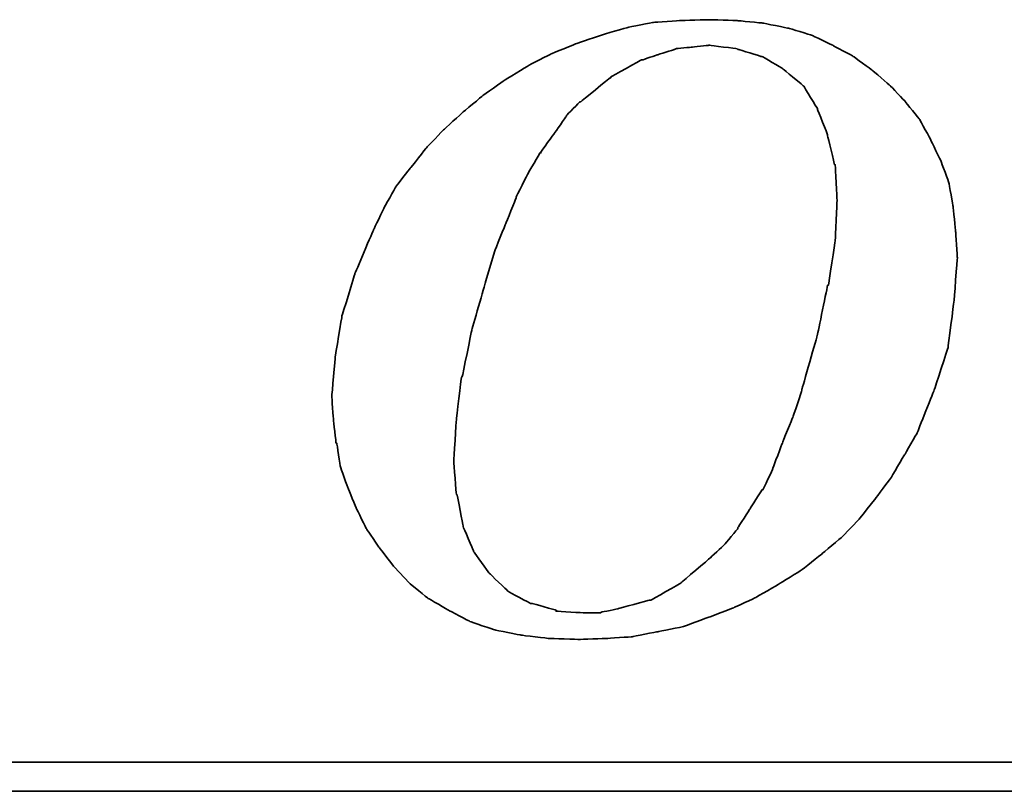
# Model space of a CAD drawing. Header units: millimetres. Extents: x 1396 to 1813, y -216 to -72.
# Tile 35 of 53: x 1719.22 to 1723.76, y -168.09 to -164.53. Entities that reach past the tile are written whole.
import ezdxf

# ---------------------------------------------------------------- set-up
doc = ezdxf.new("R2010")
doc.units = ezdxf.units.MM
doc.layers.add('DIM', color=4, linetype='CONTINUOUS')
doc.layers.add('layer 1', color=7, linetype='CONTINUOUS')

# ---------------------------------------------------------------- blocks, each defined once
blk = doc.blocks.new('TBI MOTION logo(完整正式版)')
at = {"layer": 'layer 1', "color": 22, "lineweight": 35}
for points, knots in [([(-11.34375, -6.98375), (-11.34375, -6.98375), (-10.91375, -7.43875), (-10.91375, -7.43875), (-10.91375, -7.43875), (-10.91375, -7.43875), (-10.38625, -7.87125), (-10.38625, -7.87125), (-10.38625, -7.87125), (-10.38625, -7.87125), (-9.81125, -8.20375), (-9.81125, -8.20375), (-9.81125, -8.20375), (-9.81125, -8.20375), (-9.21125, -8.51875), (-9.21125, -8.51875), (-9.21125, -8.51875), (-9.21125, -8.51875), (-8.51625, -8.75875), (-8.51625, -8.75875), (-8.51625, -8.75875), (-8.51625, -8.75875), (-7.77125, -8.90375), (-7.77125, -8.90375), (-7.77125, -8.90375), (-7.77125, -8.90375), (-6.97875, -8.99875), (-6.97875, -8.99875), (-6.97875, -8.99875), (-6.97875, -8.99875), (-6.14125, -9.02375), (-6.14125, -9.02375), (-6.14125, -9.02375), (-6.14125, -9.02375), (-5.37125, -8.99875), (-5.37125, -8.99875), (-5.37125, -8.99875), (-5.37125, -8.99875), (-4.65375, -8.94875), (-4.65375, -8.94875), (-4.65375, -8.94875), (-4.65375, -8.94875), (-3.93375, -8.80625), (-3.93375, -8.80625), (-3.93375, -8.80625), (-3.93375, -8.80625), (-3.21375, -8.66375), (-3.21375, -8.66375), (-3.21375, -8.66375), (-3.21375, -8.66375), (-2.49375, -8.39875), (-2.49375, -8.39875), (-2.49375, -8.39875), (-2.49375, -8.39875), (-1.79875, -8.13375), (-1.79875, -8.13375), (-1.79875, -8.13375), (-1.79875, -8.13375), (-1.17375, -7.84375), (-1.17375, -7.84375), (-1.17375, -7.84375), (-1.17375, -7.84375), (-0.52375, -7.46375), (-0.52375, -7.46375), (-0.52375, -7.46375), (-0.52375, -7.46375), (0.10124, -7.07875), (0.10124, -7.07875), (0.10124, -7.07875), (0.10124, -7.07875), (0.67625, -6.62375), (0.67625, -6.62375), (0.67625, -6.62375), (0.67625, -6.62375), (1.24874, -6.14375), (1.24874, -6.14375), (1.24874, -6.14375), (1.24874, -6.14375), (1.72874, -5.64125), (1.72874, -5.64125), (1.72874, -5.64125), (1.72874, -5.64125), (2.18624, -5.06375), (2.18624, -5.06375), (2.18624, -5.06375), (2.18624, -5.06375), (2.61625, -4.48874), (2.61625, -4.48874), (2.61625, -4.48874), (2.61625, -4.48874), (3.00125, -3.83874), (3.00125, -3.83874), (3.00125, -3.83874), (3.00125, -3.83874), (3.36124, -3.21374), (3.36124, -3.21374), (3.36124, -3.21374), (3.36124, -3.21374), (3.84374, -1.99125), (3.84374, -1.99125), (3.84374, -1.99125), (3.84374, -1.99125), (4.22625, -0.81875), (4.22625, -0.81875), (4.22625, -0.81875), (4.22625, -0.81875), (4.39125, 0.45624), (4.39125, 0.45624), (4.39125, 0.45624), (4.39125, 0.45624), (4.48874, 1.70124), (4.48874, 1.70124), (4.48874, 1.70124), (4.48874, 1.70124), (4.43874, 2.44625), (4.43874, 2.44625), (4.43874, 2.44625), (4.43874, 2.44625), (4.36874, 3.14125), (4.36874, 3.14125), (4.36874, 3.14125), (4.36874, 3.14125), (4.25125, 3.81125), (4.25125, 3.81125), (4.25125, 3.81125), (4.25125, 3.81125), (4.03124, 4.41125), (4.03124, 4.41125), (4.03124, 4.41125), (4.03124, 4.41125), (3.74374, 5.01125), (3.74374, 5.01125), (3.74374, 5.01125), (3.74374, 5.01125), (3.43124, 5.58875), (3.43124, 5.58875), (3.43124, 5.58875), (3.43124, 5.58875), (3.02625, 6.09125), (3.02625, 6.09125), (3.02625, 6.09125), (3.02625, 6.09125), (2.59374, 6.54875), (2.59374, 6.54875), (2.59374, 6.54875), (2.59374, 6.54875), (2.09124, 6.98125), (2.09124, 6.98125), (2.09124, 6.98125), (2.09124, 6.98125), (1.56124, 7.36625), (1.56124, 7.36625), (1.56124, 7.36625), (1.56124, 7.36625), (0.98624, 7.67625), (0.98624, 7.67625), (0.98624, 7.67625), (0.98624, 7.67625), (0.38624, 7.96375), (0.38624, 7.96375), (0.38624, 7.96375), (0.38624, 7.96375), (-0.25875, 8.15625), (-0.25875, 8.15625), (-0.25875, 8.15625), (-0.25875, 8.15625), (-0.98125, 8.30125), (-0.98125, 8.30125), (-0.98125, 8.30125), (-0.98125, 8.30125), (-1.70124, 8.37125), (-1.70124, 8.37125), (-1.70124, 8.37125), (-1.70124, 8.37125), (-2.49375, 8.39624), (-2.49375, 8.39624), (-2.49375, 8.39624), (-2.49375, 8.39624), (-3.28625, 8.37125), (-3.28625, 8.37125), (-3.28625, 8.37125), (-3.28625, 8.37125), (-4.05125, 8.32125), (-4.05125, 8.32125), (-4.05125, 8.32125), (-4.05125, 8.32125), (-4.77375, 8.18125), (-4.77375, 8.18125), (-4.77375, 8.18125), (-4.77375, 8.18125), (-5.51625, 7.96375), (-5.51625, 7.96375), (-5.51625, 7.96375), (-5.51625, 7.96375), (-6.21125, 7.72625), (-6.21125, 7.72625), (-6.21125, 7.72625), (-6.21125, 7.72625), (-6.92875, 7.43625), (-6.92875, 7.43625), (-6.92875, 7.43625), (-6.92875, 7.43625), (-7.57875, 7.10125), (-7.57875, 7.10125), (-7.57875, 7.10125), (-7.57875, 7.10125), (-8.24875, 6.69125), (-8.24875, 6.69125), (-8.24875, 6.69125), (-8.24875, 6.69125), (-8.84875, 6.26125), (-8.84875, 6.26125), (-8.84875, 6.26125), (-8.84875, 6.26125), (-9.42625, 5.78125), (-9.42625, 5.78125), (-9.42625, 5.78125), (-9.42625, 5.78125), (-9.95375, 5.30125), (-9.95375, 5.30125), (-9.95375, 5.30125), (-9.95375, 5.30125), (-10.43375, 4.79624), (-10.43375, 4.79624), (-10.43375, 4.79624), (-10.43375, 4.79624), (-10.88875, 4.22125), (-10.88875, 4.22125), (-10.88875, 4.22125), (-10.88875, 4.22125), (-11.29875, 3.69375), (-11.29875, 3.69375), (-11.29875, 3.69375), (-11.29875, 3.69375), (-11.63375, 3.09125), (-11.63375, 3.09125), (-11.63375, 3.09125), (-11.63375, 3.09125), (-11.91875, 2.49625), (-11.91875, 2.49625), (-11.91875, 2.49625), (-11.91875, 2.49625), (-12.44875, 1.24625), (-12.44875, 1.24625), (-12.44875, 1.24625), (-12.44875, 1.24625), (-12.80875, 0.06874), (-12.80875, 0.06874), (-12.80875, 0.06874), (-12.80875, 0.06874), (-12.99875, -1.07875), (-12.99875, -1.07875), (-12.99875, -1.07875), (-12.99875, -1.07875), (-13.09375, -2.18375), (-13.09375, -2.18375), (-13.09375, -2.18375), (-13.09375, -2.18375), (-13.04875, -2.85375), (-13.04875, -2.85375), (-13.04875, -2.85375), (-13.04875, -2.85375), (-12.97375, -3.50375), (-12.97375, -3.50375), (-12.97375, -3.50375), (-12.97375, -3.50375), (-12.95375, -3.50375), (-12.95375, -3.50375), (-12.95375, -3.50375), (-12.95375, -3.50375), (-12.85375, -4.17375), (-12.85375, -4.17375), (-12.85375, -4.17375), (-12.85375, -4.17375), (-12.63875, -4.77624), (-12.63875, -4.77624), (-12.63875, -4.77624), (-12.63875, -4.77624), (-12.39875, -5.35125), (-12.39875, -5.35125), (-12.39875, -5.35125), (-12.39875, -5.35125), (-12.11375, -5.92875), (-12.11375, -5.92875), (-12.11375, -5.92875), (-12.11375, -5.92875), (-11.75375, -6.45375), (-11.75375, -6.45375), (-11.75375, -6.45375), (-11.75375, -6.45375), (-11.34375, -6.98375), (-11.34375, -6.98375)], [0, 0, 0, 0, 0.01369863, 0.01369863, 0.01369863, 0.01369864, 0.02739726, 0.02739726, 0.02739726, 0.02739727, 0.04109589, 0.04109589, 0.04109589, 0.0410959, 0.05479452, 0.05479452, 0.05479452, 0.05479453, 0.06849315, 0.06849315, 0.06849315, 0.06849316, 0.08219178, 0.08219178, 0.08219178, 0.08219179, 0.09589041, 0.09589041, 0.09589041, 0.09589042, 0.10958904, 0.10958904, 0.10958904, 0.10958905, 0.12328767, 0.12328767, 0.12328767, 0.12328768, 0.1369863, 0.1369863, 0.1369863, 0.13698631, 0.15068493, 0.15068493, 0.15068493, 0.15068494, 0.16438356, 0.16438356, 0.16438356, 0.16438357, 0.17808219, 0.17808219, 0.17808219, 0.1780822, 0.19178082, 0.19178082, 0.19178082, 0.19178083, 0.20547945, 0.20547945, 0.20547945, 0.20547946, 0.21917808, 0.21917808, 0.21917808, 0.21917809, 0.23287671, 0.23287671, 0.23287671, 0.23287672, 0.24657534, 0.24657534, 0.24657534, 0.24657535, 0.26027397, 0.26027397, 0.26027397, 0.26027398, 0.2739726, 0.2739726, 0.2739726, 0.27397261, 0.28767123, 0.28767123, 0.28767123, 0.28767124, 0.30136986, 0.30136986, 0.30136986, 0.30136987, 0.31506849, 0.31506849, 0.31506849, 0.3150685, 0.32876712, 0.32876712, 0.32876712, 0.32876713, 0.34246575, 0.34246575, 0.34246575, 0.34246576, 0.35616438, 0.35616438, 0.35616438, 0.35616439, 0.36986301, 0.36986301, 0.36986301, 0.36986302, 0.38356164, 0.38356164, 0.38356164, 0.38356165, 0.39726027, 0.39726027, 0.39726027, 0.39726028, 0.4109589, 0.4109589, 0.4109589, 0.41095891, 0.42465753, 0.42465753, 0.42465753, 0.42465754, 0.43835616, 0.43835616, 0.43835616, 0.43835617, 0.45205479, 0.45205479, 0.45205479, 0.4520548, 0.46575342, 0.46575342, 0.46575342, 0.46575343, 0.47945205, 0.47945205, 0.47945205, 0.47945206, 0.49315068, 0.49315068, 0.49315068, 0.49315069, 0.50684932, 0.50684932, 0.50684932, 0.50684933, 0.52054795, 0.52054795, 0.52054795, 0.52054796, 0.53424658, 0.53424658, 0.53424658, 0.53424659, 0.54794521, 0.54794521, 0.54794521, 0.54794522, 0.56164384, 0.56164384, 0.56164384, 0.56164385, 0.57534247, 0.57534247, 0.57534247, 0.57534248, 0.5890411, 0.5890411, 0.5890411, 0.58904111, 0.60273973, 0.60273973, 0.60273973, 0.60273974, 0.61643836, 0.61643836, 0.61643836, 0.61643837, 0.63013699, 0.63013699, 0.63013699, 0.630137, 0.64383562, 0.64383562, 0.64383562, 0.64383563, 0.65753425, 0.65753425, 0.65753425, 0.65753426, 0.67123288, 0.67123288, 0.67123288, 0.67123289, 0.68493151, 0.68493151, 0.68493151, 0.68493152, 0.69863014, 0.69863014, 0.69863014, 0.69863015, 0.71232877, 0.71232877, 0.71232877, 0.71232878, 0.7260274, 0.7260274, 0.7260274, 0.72602741, 0.73972603, 0.73972603, 0.73972603, 0.73972604, 0.75342466, 0.75342466, 0.75342466, 0.75342467, 0.76712329, 0.76712329, 0.76712329, 0.7671233, 0.78082192, 0.78082192, 0.78082192, 0.78082193, 0.79452055, 0.79452055, 0.79452055, 0.79452056, 0.80821918, 0.80821918, 0.80821918, 0.80821919, 0.82191781, 0.82191781, 0.82191781, 0.82191782, 0.83561644, 0.83561644, 0.83561644, 0.83561645, 0.84931507, 0.84931507, 0.84931507, 0.84931508, 0.8630137, 0.8630137, 0.8630137, 0.86301371, 0.87671233, 0.87671233, 0.87671233, 0.87671234, 0.89041096, 0.89041096, 0.89041096, 0.89041097, 0.90410959, 0.90410959, 0.90410959, 0.9041096, 0.91780822, 0.91780822, 0.91780822, 0.91780823, 0.93150685, 0.93150685, 0.93150685, 0.93150686, 0.94520548, 0.94520548, 0.94520548, 0.94520549, 0.95890411, 0.95890411, 0.95890411, 0.95890412, 0.97260274, 0.97260274, 0.97260274, 0.97260275, 0.98630137, 0.98630137, 0.98630137, 0.98630138, 1, 1, 1, 1]), ([(-8.77875, 1.03124), (-8.77875, 1.03124), (-8.51625, 1.89625), (-8.51625, 1.89625), (-8.51625, 1.89625), (-8.51625, 1.89625), (-8.20375, 2.66375), (-8.20375, 2.66375), (-8.20375, 2.66375), (-8.20375, 2.66375), (-7.91625, 3.38125), (-7.91625, 3.38125), (-7.91625, 3.38125), (-7.91625, 3.38125), (-7.91625, 3.40624), (-7.91625, 3.40624), (-7.91625, 3.40624), (-7.91625, 3.40624), (-7.57875, 4.07624), (-7.57875, 4.07624), (-7.57875, 4.07624), (-7.57875, 4.07624), (-7.24375, 4.65125), (-7.24375, 4.65125), (-7.24375, 4.65125), (-7.24375, 4.65125), (-7.21875, 4.65125), (-7.21875, 4.65125), (-7.21875, 4.65125), (-7.21875, 4.65125), (-7.21875, 4.67624), (-7.21875, 4.67624), (-7.21875, 4.67624), (-7.21875, 4.67624), (-6.83625, 5.20375), (-6.83625, 5.20375), (-6.83625, 5.20375), (-6.83625, 5.20375), (-6.49875, 5.68625), (-6.49875, 5.68625), (-6.49875, 5.68625), (-6.49875, 5.68625), (-6.49875, 5.70625), (-6.49875, 5.70625), (-6.49875, 5.70625), (-6.49875, 5.70625), (-6.11625, 6.09125), (-6.11625, 6.09125), (-6.11625, 6.09125), (-6.11625, 6.09125), (-6.09125, 6.09125), (-6.09125, 6.09125), (-6.09125, 6.09125), (-6.09125, 6.09125), (-5.27375, 6.76625), (-5.27375, 6.76625), (-5.27375, 6.76625), (-5.27375, 6.76625), (-5.24875, 6.76625), (-5.24875, 6.76625), (-5.24875, 6.76625), (-5.24875, 6.76625), (-5.24875, 6.78625), (-5.24875, 6.78625), (-5.24875, 6.78625), (-5.24875, 6.78625), (-4.38875, 7.26624), (-4.38875, 7.26624), (-4.38875, 7.26624), (-4.38875, 7.26624), (-4.36125, 7.26624), (-4.36125, 7.26624), (-4.36125, 7.26624), (-4.36125, 7.26624), (-3.93375, 7.41125), (-3.93375, 7.41125), (-3.93375, 7.41125), (-3.93375, 7.41125), (-3.47375, 7.55625), (-3.47375, 7.55625), (-3.47375, 7.55625), (-3.47375, 7.55625), (-3.45375, 7.55625), (-3.45375, 7.55625), (-3.45375, 7.55625), (-3.45375, 7.55625), (-3.42875, 7.58124), (-3.42875, 7.58124), (-3.42875, 7.58124), (-3.42875, 7.58124), (-2.97375, 7.62625), (-2.97375, 7.62625), (-2.97375, 7.62625), (-2.97375, 7.62625), (-2.49375, 7.67625), (-2.49375, 7.67625), (-2.49375, 7.67625), (-2.49375, 7.67625), (-2.46875, 7.67625), (-2.46875, 7.67625), (-2.46875, 7.67625), (-2.46875, 7.67625), (-1.70124, 7.58124), (-1.70124, 7.58124), (-1.70124, 7.58124), (-1.70124, 7.58124), (-1.67875, 7.55625), (-1.67875, 7.55625), (-1.67875, 7.55625), (-1.67875, 7.55625), (-1.65375, 7.55625), (-1.65375, 7.55625), (-1.65375, 7.55625), (-1.65375, 7.55625), (-1.03125, 7.36625), (-1.03125, 7.36625), (-1.03125, 7.36625), (-1.03125, 7.36625), (-1.00625, 7.36625), (-1.00625, 7.36625), (-1.00625, 7.36625), (-1.00625, 7.36625), (-0.43124, 7.02624), (-0.43124, 7.02624), (-0.43124, 7.02624), (-0.43124, 7.02624), (-0.40625, 7.00624), (-0.40625, 7.00624), (-0.40625, 7.00624), (-0.40625, 7.00624), (0.12124, 6.57124), (0.12124, 6.57124), (0.12124, 6.57124), (0.12124, 6.57124), (0.14624, 6.54875), (0.14624, 6.54875), (0.14624, 6.54875), (0.14624, 6.54875), (0.17124, 6.52375), (0.17124, 6.52375), (0.17124, 6.52375), (0.17124, 6.52375), (0.55625, 5.89875), (0.55625, 5.89875), (0.55625, 5.89875), (0.55625, 5.89875), (0.55625, 5.87625), (0.55625, 5.87625), (0.55625, 5.87625), (0.55625, 5.87625), (0.84124, 5.15625), (0.84124, 5.15625), (0.84124, 5.15625), (0.84124, 5.15625), (0.84124, 5.13125), (0.84124, 5.13125), (0.84124, 5.13125), (0.84124, 5.13125), (1.03624, 4.31875), (1.03624, 4.31875), (1.03624, 4.31875), (1.03624, 4.31875), (1.05624, 4.31875), (1.05624, 4.31875), (1.05624, 4.31875), (1.05624, 4.31875), (1.05624, 4.29125), (1.05624, 4.29125), (1.05624, 4.29125), (1.05624, 4.29125), (1.10625, 3.33125), (1.10625, 3.33125), (1.10625, 3.33125), (1.10625, 3.33125), (1.10625, 3.30875), (1.10625, 3.30875), (1.10625, 3.30875), (1.10625, 3.30875), (1.05624, 2.20624), (1.05624, 2.20624), (1.05624, 2.20624), (1.05624, 2.20624), (1.05624, 2.18124), (1.05624, 2.18124), (1.05624, 2.18124), (1.05624, 2.18124), (0.86624, 0.93624), (0.86624, 0.93624), (0.86624, 0.93624), (0.86624, 0.93624), (0.84124, 0.93624), (0.84124, 0.93624), (0.84124, 0.93624), (0.84124, 0.93624), (0.55625, -0.45874), (0.55625, -0.45874), (0.55625, -0.45874), (0.55625, -0.45874), (0.12124, -1.99125), (0.12124, -1.99125), (0.12124, -1.99125), (0.12124, -1.99125), (0.12124, -2.01874), (0.12124, -2.01874), (0.12124, -2.01874), (0.12124, -2.01874), (-0.13874, -2.78375), (-0.13874, -2.78375), (-0.13874, -2.78375), (-0.13874, -2.78375), (-0.43124, -3.50375), (-0.43124, -3.50375), (-0.43124, -3.50375), (-0.43124, -3.50375), (-0.69375, -4.19875), (-0.69375, -4.19875), (-0.69375, -4.19875), (-0.69375, -4.19875), (-0.69375, -4.22375), (-0.69375, -4.22375), (-0.69375, -4.22375), (-0.69375, -4.22375), (-0.98125, -4.82374), (-0.98125, -4.82374), (-0.98125, -4.82374), (-0.98125, -4.82374), (-1.00625, -4.82374), (-1.00625, -4.82374), (-1.00625, -4.82374), (-1.00625, -4.82374), (-1.33875, -5.35125), (-1.33875, -5.35125), (-1.33875, -5.35125), (-1.33875, -5.35125), (-1.67875, -5.87875), (-1.67875, -5.87875), (-1.67875, -5.87875), (-1.67875, -5.87875), (-1.67875, -5.90375), (-1.67875, -5.90375), (-1.67875, -5.90375), (-1.67875, -5.90375), (-2.05875, -6.35875), (-2.05875, -6.35875), (-2.05875, -6.35875), (-2.05875, -6.35875), (-2.08375, -6.38375), (-2.08375, -6.38375), (-2.08375, -6.38375), (-2.08375, -6.38375), (-2.46875, -6.74375), (-2.46875, -6.74375), (-2.46875, -6.74375), (-2.46875, -6.74375), (-3.25875, -7.41625), (-3.25875, -7.41625), (-3.25875, -7.41625), (-3.25875, -7.41625), (-3.28625, -7.43875), (-3.28625, -7.43875), (-3.28625, -7.43875), (-3.28625, -7.43875), (-4.12375, -7.91875), (-4.12375, -7.91875), (-4.12375, -7.91875), (-4.12375, -7.91875), (-4.14875, -7.91875), (-4.14875, -7.91875), (-4.14875, -7.91875), (-4.14875, -7.91875), (-4.17125, -7.91875), (-4.17125, -7.91875), (-4.17125, -7.91875), (-4.17125, -7.91875), (-5.03375, -8.15875), (-5.03375, -8.15875), (-5.03375, -8.15875), (-5.03375, -8.15875), (-5.51625, -8.25625), (-5.51625, -8.25625), (-5.51625, -8.25625), (-5.51625, -8.25625), (-5.54125, -8.27875), (-5.54125, -8.27875), (-5.54125, -8.27875), (-5.54125, -8.27875), (-5.56375, -8.27875), (-5.56375, -8.27875), (-5.56375, -8.27875), (-5.56375, -8.27875), (-5.99625, -8.27875), (-5.99625, -8.27875), (-5.99625, -8.27875), (-5.99625, -8.27875), (-6.76375, -8.23125), (-6.76375, -8.23125), (-6.76375, -8.23125), (-6.76375, -8.23125), (-6.78875, -8.23125), (-6.78875, -8.23125), (-6.78875, -8.23125), (-6.78875, -8.23125), (-6.78875, -8.20375), (-6.78875, -8.20375), (-6.78875, -8.20375), (-6.78875, -8.20375), (-7.45875, -8.01375), (-7.45875, -8.01375), (-7.45875, -8.01375), (-7.45875, -8.01375), (-7.48375, -8.01375), (-7.48375, -8.01375), (-7.48375, -8.01375), (-7.48375, -8.01375), (-7.50875, -8.01375), (-7.50875, -8.01375), (-7.50875, -8.01375), (-7.50875, -8.01375), (-8.13125, -7.67875), (-8.13125, -7.67875), (-8.13125, -7.67875), (-8.13125, -7.67875), (-8.15625, -7.65375), (-8.15625, -7.65375), (-8.15625, -7.65375), (-8.15625, -7.65375), (-8.65875, -7.17375), (-8.65875, -7.17375), (-8.65875, -7.17375), (-8.65875, -7.17375), (-8.68375, -7.14875), (-8.68375, -7.14875), (-8.68375, -7.14875), (-8.68375, -7.14875), (-9.08875, -6.57375), (-9.08875, -6.57375), (-9.08875, -6.57375), (-9.08875, -6.57375), (-9.11375, -6.54875), (-9.11375, -6.54875), (-9.11375, -6.54875), (-9.11375, -6.54875), (-9.11375, -6.52875), (-9.11375, -6.52875), (-9.11375, -6.52875), (-9.11375, -6.52875), (-9.40375, -5.85375), (-9.40375, -5.85375), (-9.40375, -5.85375), (-9.40375, -5.85375), (-9.40375, -5.82875), (-9.40375, -5.82875), (-9.40375, -5.82875), (-9.40375, -5.82875), (-9.56875, -4.96875), (-9.56875, -4.96875), (-9.56875, -4.96875), (-9.56875, -4.96875), (-9.59375, -4.94375), (-9.59375, -4.94375), (-9.59375, -4.94375), (-9.59375, -4.94375), (-9.66375, -4.03375), (-9.66375, -4.03375), (-9.66375, -4.03375), (-9.66375, -4.03375), (-9.66375, -4.00875), (-9.66375, -4.00875), (-9.66375, -4.00875), (-9.66375, -4.00875), (-9.59375, -2.85375), (-9.59375, -2.85375), (-9.59375, -2.85375), (-9.59375, -2.85375), (-9.45125, -1.65875), (-9.45125, -1.65875), (-9.45125, -1.65875), (-9.45125, -1.65875), (-9.42625, -1.63375), (-9.42625, -1.63375), (-9.42625, -1.63375), (-9.42625, -1.63375), (-9.16125, -0.33875), (-9.16125, -0.33875), (-9.16125, -0.33875), (-9.16125, -0.33875), (-8.77875, 1.00624), (-8.77875, 1.00624), (-8.77875, 1.00624), (-8.77875, 1.00624), (-8.77875, 1.03124), (-8.77875, 1.03124)], [0, 0, 0, 0, 0.01020408, 0.01020408, 0.01020408, 0.01020409, 0.02040816, 0.02040816, 0.02040816, 0.02040817, 0.03061224, 0.03061224, 0.03061224, 0.03061225, 0.04081633, 0.04081633, 0.04081633, 0.04081634, 0.05102041, 0.05102041, 0.05102041, 0.05102042, 0.06122449, 0.06122449, 0.06122449, 0.0612245, 0.07142857, 0.07142857, 0.07142857, 0.07142858, 0.08163265, 0.08163265, 0.08163265, 0.08163266, 0.09183673, 0.09183673, 0.09183673, 0.09183674, 0.10204082, 0.10204082, 0.10204082, 0.10204083, 0.1122449, 0.1122449, 0.1122449, 0.11224491, 0.12244898, 0.12244898, 0.12244898, 0.12244899, 0.13265306, 0.13265306, 0.13265306, 0.13265307, 0.14285714, 0.14285714, 0.14285714, 0.14285715, 0.15306122, 0.15306122, 0.15306122, 0.15306123, 0.16326531, 0.16326531, 0.16326531, 0.16326532, 0.17346939, 0.17346939, 0.17346939, 0.1734694, 0.18367347, 0.18367347, 0.18367347, 0.18367348, 0.19387755, 0.19387755, 0.19387755, 0.19387756, 0.20408163, 0.20408163, 0.20408163, 0.20408164, 0.21428571, 0.21428571, 0.21428571, 0.21428572, 0.2244898, 0.2244898, 0.2244898, 0.22448981, 0.23469388, 0.23469388, 0.23469388, 0.23469389, 0.24489796, 0.24489796, 0.24489796, 0.24489797, 0.25510204, 0.25510204, 0.25510204, 0.25510205, 0.26530612, 0.26530612, 0.26530612, 0.26530613, 0.2755102, 0.2755102, 0.2755102, 0.27551021, 0.28571429, 0.28571429, 0.28571429, 0.2857143, 0.29591837, 0.29591837, 0.29591837, 0.29591838, 0.30612245, 0.30612245, 0.30612245, 0.30612246, 0.31632653, 0.31632653, 0.31632653, 0.31632654, 0.32653061, 0.32653061, 0.32653061, 0.32653062, 0.33673469, 0.33673469, 0.33673469, 0.3367347, 0.34693878, 0.34693878, 0.34693878, 0.34693879, 0.35714286, 0.35714286, 0.35714286, 0.35714287, 0.36734694, 0.36734694, 0.36734694, 0.36734695, 0.37755102, 0.37755102, 0.37755102, 0.37755103, 0.3877551, 0.3877551, 0.3877551, 0.38775511, 0.39795918, 0.39795918, 0.39795918, 0.39795919, 0.40816327, 0.40816327, 0.40816327, 0.40816328, 0.41836735, 0.41836735, 0.41836735, 0.41836736, 0.42857143, 0.42857143, 0.42857143, 0.42857144, 0.43877551, 0.43877551, 0.43877551, 0.43877552, 0.44897959, 0.44897959, 0.44897959, 0.4489796, 0.45918367, 0.45918367, 0.45918367, 0.45918368, 0.46938776, 0.46938776, 0.46938776, 0.46938777, 0.47959184, 0.47959184, 0.47959184, 0.47959185, 0.48979592, 0.48979592, 0.48979592, 0.48979593, 0.5, 0.5, 0.5, 0.50000001, 0.51020408, 0.51020408, 0.51020408, 0.51020409, 0.52040816, 0.52040816, 0.52040816, 0.52040817, 0.53061224, 0.53061224, 0.53061224, 0.53061225, 0.54081633, 0.54081633, 0.54081633, 0.54081634, 0.55102041, 0.55102041, 0.55102041, 0.55102042, 0.56122449, 0.56122449, 0.56122449, 0.5612245, 0.57142857, 0.57142857, 0.57142857, 0.57142858, 0.58163265, 0.58163265, 0.58163265, 0.58163266, 0.59183673, 0.59183673, 0.59183673, 0.59183674, 0.60204082, 0.60204082, 0.60204082, 0.60204083, 0.6122449, 0.6122449, 0.6122449, 0.61224491, 0.62244898, 0.62244898, 0.62244898, 0.62244899, 0.63265306, 0.63265306, 0.63265306, 0.63265307, 0.64285714, 0.64285714, 0.64285714, 0.64285715, 0.65306122, 0.65306122, 0.65306122, 0.65306123, 0.66326531, 0.66326531, 0.66326531, 0.66326532, 0.67346939, 0.67346939, 0.67346939, 0.6734694, 0.68367347, 0.68367347, 0.68367347, 0.68367348, 0.69387755, 0.69387755, 0.69387755, 0.69387756, 0.70408163, 0.70408163, 0.70408163, 0.70408164, 0.71428571, 0.71428571, 0.71428571, 0.71428572, 0.7244898, 0.7244898, 0.7244898, 0.72448981, 0.73469388, 0.73469388, 0.73469388, 0.73469389, 0.74489796, 0.74489796, 0.74489796, 0.74489797, 0.75510204, 0.75510204, 0.75510204, 0.75510205, 0.76530612, 0.76530612, 0.76530612, 0.76530613, 0.7755102, 0.7755102, 0.7755102, 0.77551021, 0.78571429, 0.78571429, 0.78571429, 0.7857143, 0.79591837, 0.79591837, 0.79591837, 0.79591838, 0.80612245, 0.80612245, 0.80612245, 0.80612246, 0.81632653, 0.81632653, 0.81632653, 0.81632654, 0.82653061, 0.82653061, 0.82653061, 0.82653062, 0.83673469, 0.83673469, 0.83673469, 0.8367347, 0.84693878, 0.84693878, 0.84693878, 0.84693879, 0.85714286, 0.85714286, 0.85714286, 0.85714287, 0.86734694, 0.86734694, 0.86734694, 0.86734695, 0.87755102, 0.87755102, 0.87755102, 0.87755103, 0.8877551, 0.8877551, 0.8877551, 0.88775511, 0.89795918, 0.89795918, 0.89795918, 0.89795919, 0.90816327, 0.90816327, 0.90816327, 0.90816328, 0.91836735, 0.91836735, 0.91836735, 0.91836736, 0.92857143, 0.92857143, 0.92857143, 0.92857144, 0.93877551, 0.93877551, 0.93877551, 0.93877552, 0.94897959, 0.94897959, 0.94897959, 0.9489796, 0.95918367, 0.95918367, 0.95918367, 0.95918368, 0.96938776, 0.96938776, 0.96938776, 0.96938777, 0.97959184, 0.97959184, 0.97959184, 0.97959185, 0.98979592, 0.98979592, 0.98979592, 0.98979593, 1, 1, 1, 1]), ([(75.90875, -9.47875), (75.90875, -9.47875), (75.90875, -12.28625), (75.90875, -12.28625), (75.90875, -12.28625), (75.90875, -12.28625), (75.90875, -12.47875), (75.90875, -12.47875), (75.90875, -12.47875), (75.90875, -12.47875), (75.71625, -12.47875), (75.71625, -12.47875), (75.71625, -12.47875), (75.71625, -12.47875), (-88.32875, -12.47875), (-88.32875, -12.47875), (-88.32875, -12.47875), (-88.32875, -12.47875), (-88.32875, -13.29375), (-88.32875, -13.29375), (-88.32875, -13.29375), (-88.32875, -13.29375), (82.89125, -13.29375), (82.89125, -13.29375), (82.89125, -13.29375), (82.89125, -13.29375), (75.90875, -9.47875), (75.90875, -9.47875)], [0, 0, 0, 0, 0.14285714, 0.14285714, 0.14285714, 0.14285715, 0.28571429, 0.28571429, 0.28571429, 0.2857143, 0.42857143, 0.42857143, 0.42857143, 0.42857144, 0.57142857, 0.57142857, 0.57142857, 0.57142858, 0.71428571, 0.71428571, 0.71428571, 0.71428572, 0.85714286, 0.85714286, 0.85714286, 0.85714287, 1, 1, 1, 1])]:
    blk.add_open_spline(points, degree=3, knots=knots, dxfattribs=at)

msp = doc.modelspace()

# ---------------------------------------------------------------- block references
at = {"layer": 'DIM', "color": 7, "xscale": 0.1641908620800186, "yscale": 0.1641908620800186, "zscale": 0.1641908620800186}
msp.add_blockref('TBI MOTION logo(完整正式版)', (1722.8107, -165.9055), dxfattribs=at)

doc.saveas('drawing.dxf')
